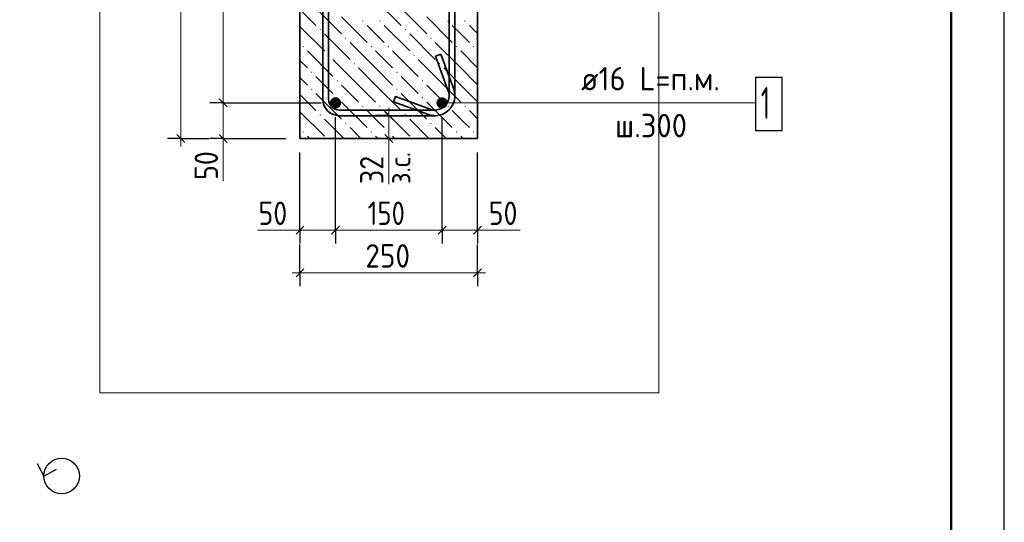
# Model space of a CAD drawing. Header units: millimetres. Extents: x 0 to 42000, y 0 to 29700.
# Tile 26 of 30: x 32758 to 42000, y 16597 to 21314. Entities that reach past the tile are written whole.
import ezdxf

# ---------------------------------------------------------------- set-up
doc = ezdxf.new("R2010")
doc.units = ezdxf.units.MM
doc.linetypes.add('______2', pattern=[270, 200, -70])
for name, color, linetype, lineweight in [('S1 Продольная арматура', 52, 'Continuous', 25), ('Standard', 7, 'Continuous', 25), ('Позиционная метка линия выноска', 7, 'Continuous', 13), ('Размерная выноска', 7, 'Continuous', 13), ('Хомут', 52, 'Continuous', 25)]:
    doc.layers.add(name, color=color, linetype=linetype, lineweight=lineweight)
doc.layers.add('ЖБ Пилон', color=7, linetype='______2', lineweight=13, true_color=0xa0a0a0)
doc.styles.add('ISOCPEUR', font='txt')

msp = doc.modelspace()

# ---------------------------------------------------------------- hatches: boundary and pattern name
at = {"layer": 'S1 Продольная арматура', "linetype": 'Continuous', "lineweight": 18, "transparency": 33554687}
for points in [[(35775.6, 20533.3), (35771.6, 20553.8), (35760, 20571.1), (35742.7, 20582.6), (35722.3, 20586.7), (35701.9, 20582.6), (35684.6, 20571.1), (35673, 20553.8), (35669, 20533.3), (35673, 20512.9), (35684.6, 20495.6), (35701.9, 20484.1), (35722.3, 20480), (35742.7, 20484.1), (35760, 20495.6), (35771.6, 20512.9)], [(35775.6, 20533.3), (35771.6, 20553.8), (35760, 20571.1), (35742.7, 20582.6), (35722.3, 20586.7), (35701.9, 20582.6), (35684.6, 20571.1), (35673, 20553.8), (35669, 20533.3), (35673, 20512.9), (35684.6, 20495.6), (35701.9, 20484.1), (35722.3, 20480), (35742.7, 20484.1), (35760, 20495.6), (35771.6, 20512.9)], [(36775.6, 20533.3), (36771.6, 20553.8), (36760, 20571.1), (36742.7, 20582.6), (36722.3, 20586.7), (36701.9, 20582.6), (36684.6, 20571.1), (36673, 20553.8), (36669, 20533.3), (36673, 20512.9), (36684.6, 20495.6), (36701.9, 20484.1), (36722.3, 20480), (36742.7, 20484.1), (36760, 20495.6), (36771.6, 20512.9)], [(36775.6, 20533.3), (36771.6, 20553.8), (36760, 20571.1), (36742.7, 20582.6), (36722.3, 20586.7), (36701.9, 20582.6), (36684.6, 20571.1), (36673, 20553.8), (36669, 20533.3), (36673, 20512.9), (36684.6, 20495.6), (36701.9, 20484.1), (36722.3, 20480), (36742.7, 20484.1), (36760, 20495.6), (36771.6, 20512.9)]]:
    msp.add_hatch(color=7, dxfattribs=at).paths.add_polyline_path(points)
at = {"layer": 'ЖБ Пилон', "linetype": 'Continuous', "lineweight": 18, "transparency": 33554687}
for points in [[(35972.2, 21301.1), (35978.7, 21307.6), (35985.2, 21301.1), (35978.7, 21294.6)], [(36132.2, 21301.1), (36138.7, 21307.6), (36145.2, 21301.1), (36138.7, 21294.6)], [(36772.2, 21301.1), (36778.7, 21307.6), (36785.2, 21301.1), (36778.7, 21294.6)], [(36932.2, 21301.1), (36938.7, 21307.6), (36945.2, 21301.1), (36938.7, 21294.6)], [(35572.2, 21221.1), (35578.7, 21227.6), (35585.2, 21221.1), (35578.7, 21214.6)], [(36372.2, 21221.1), (36378.7, 21227.6), (36385.2, 21221.1), (36378.7, 21214.6)], [(35812.2, 21141.1), (35818.7, 21147.6), (35825.2, 21141.1), (35818.7, 21134.6)], [(36612.2, 21141.1), (36618.7, 21147.6), (36625.2, 21141.1), (36618.7, 21134.6)], [(35412.2, 21061.1), (35418.7, 21067.6), (35425.2, 21061.1), (35418.7, 21054.6)], [(35652.2, 20981.1), (35658.7, 20987.6), (35665.2, 20981.1), (35658.7, 20974.6)], [(36052.2, 21061.1), (36058.7, 21067.6), (36065.2, 21061.1), (36058.7, 21054.6)], [(36212.2, 21061.1), (36218.7, 21067.6), (36225.2, 21061.1), (36218.7, 21054.6)], [(36452.2, 20981.1), (36458.7, 20987.6), (36465.2, 20981.1), (36458.7, 20974.6)], [(36852.2, 21061.1), (36858.7, 21067.6), (36865.2, 21061.1), (36858.7, 21054.6)], [(37012.2, 21061.1), (37018.7, 21067.6), (37025.2, 21061.1), (37018.7, 21054.6)], [(35892.2, 20901.1), (35898.7, 20907.6), (35905.2, 20901.1), (35898.7, 20894.6)], [(36692.2, 20901.1), (36698.7, 20907.6), (36705.2, 20901.1), (36698.7, 20894.6)], [(35492.2, 20821.1), (35498.7, 20827.6), (35505.2, 20821.1), (35498.7, 20814.6)], [(36292.2, 20821.1), (36298.7, 20827.6), (36305.2, 20821.1), (36298.7, 20814.6)], [(35732.2, 20741.1), (35738.7, 20747.6), (35745.2, 20741.1), (35738.7, 20734.6)], [(36532.2, 20741.1), (36538.7, 20747.6), (36545.2, 20741.1), (36538.7, 20734.6)], [(35492.2, 20661.1), (35498.7, 20667.6), (35505.2, 20661.1), (35498.7, 20654.6)], [(36292.2, 20661.1), (36298.7, 20667.6), (36305.2, 20661.1), (36298.7, 20654.6)], [(35732.2, 20581.1), (35738.7, 20587.6), (35745.2, 20581.1), (35738.7, 20574.6)], [(36532.2, 20581.1), (36538.7, 20587.6), (36545.2, 20581.1), (36538.7, 20574.6)], [(35572.2, 20421.1), (35578.7, 20427.6), (35585.2, 20421.1), (35578.7, 20414.6)], [(35972.2, 20501.1), (35978.7, 20507.6), (35985.2, 20501.1), (35978.7, 20494.6)], [(36132.2, 20501.1), (36138.7, 20507.6), (36145.2, 20501.1), (36138.7, 20494.6)], [(36372.2, 20421.1), (36378.7, 20427.6), (36385.2, 20421.1), (36378.7, 20414.6)], [(36772.2, 20501.1), (36778.7, 20507.6), (36785.2, 20501.1), (36778.7, 20494.6)], [(36932.2, 20501.1), (36938.7, 20507.6), (36945.2, 20501.1), (36938.7, 20494.6)], [(35812.2, 20341.1), (35818.7, 20347.6), (35825.2, 20341.1), (35818.7, 20334.6)], [(36612.2, 20341.1), (36618.7, 20347.6), (36625.2, 20341.1), (36618.7, 20334.6)], [(35412.2, 20261.1), (35418.7, 20267.6), (35425.2, 20261.1), (35418.7, 20254.6)], [(36052.2, 20261.1), (36058.7, 20267.6), (36065.2, 20261.1), (36058.7, 20254.6)], [(36212.2, 20261.1), (36218.7, 20267.6), (36225.2, 20261.1), (36218.7, 20254.6)], [(36852.2, 20261.1), (36858.7, 20267.6), (36865.2, 20261.1), (36858.7, 20254.6)], [(37012.2, 20261.1), (37018.7, 20267.6), (37025.2, 20261.1), (37018.7, 20254.6)]]:
    msp.add_hatch(color=7, dxfattribs=at).paths.add_polyline_path(points, flags=16)

# ---------------------------------------------------------------- linework, layer by layer
at = {"layer": 'S1 Продольная арматура', "color": 7, "linetype": 'Continuous', "lineweight": 25, "transparency": 33554687}
msp.add_lwpolyline([(39665.6, 20273.3), (39915.7, 20273.3), (39915.7, 20773.3), (39665.6, 20773.3), (39665.6, 20273.3)], dxfattribs=at)
at = {"layer": 'Standard', "color": 254, "linetype": 'Continuous', "lineweight": 18, "true_color": 0xc4c4ff, "transparency": 33554687}
msp.add_line((33510.6, 29200), (33510.6, 17810.9), dxfattribs=at)
at = {"layer": 'Standard', "color": 7, "linetype": 'Continuous', "lineweight": 35, "transparency": 33554687}
for p, q in [((41500, 27600), (41500, 20500)), ((41500, 27200), (41500, 20100))]:
    msp.add_line(p, q, dxfattribs=at)
at = {"layer": 'Standard', "color": 7, "linetype": 'Continuous', "lineweight": 13, "transparency": 33554687}
for p, q in [((34669, 22533.3), (34669, 20533.3)), ((34669, 20533.3), (34669, 20200)), ((36222.3, 20413.6), (36222.3, 20488.6)), ((36222.3, 20413.6), (36222.3, 20200)), ((34269, 20200), (34269, 20125)), ((34669, 20200), (34669, 20125)), ((36222.3, 20200), (36222.3, 20125)), ((35389, 19337.5), (35314, 19337.5)), ((35389, 19337.5), (35722.3, 19337.5)), ((35722.3, 19337.5), (36722.3, 19337.5)), ((36722.3, 19337.5), (37055.6, 19337.5)), ((37055.6, 19337.5), (37130.6, 19337.5)), ((35389, 18937.5), (35314, 18937.5)), ((35389, 18937.5), (37055.6, 18937.5)), ((37055.6, 18937.5), (37130.6, 18937.5))]:
    msp.add_line(p, q, dxfattribs=at)
at = {"layer": 'Standard', "color": 7, "linetype": 'Continuous', "lineweight": -3, "transparency": 33554687}
for p, q in [((34669, 20533.3), (34544, 20533.3)), ((34669, 20533.3), (34794, 20533.3)), ((34669, 20533.3), (35589, 20533.3)), ((36222.3, 20413.6), (36097.3, 20413.6)), ((36222.3, 20413.6), (36347.3, 20413.6)), ((34269, 20200), (34144, 20200)), ((34269, 20200), (34394, 20200)), ((34269, 20200), (34535.7, 20200)), ((34669, 20200), (34544, 20200)), ((34669, 20200), (34794, 20200)), ((34669, 20200), (35255.6, 20200)), ((36222.3, 20200), (36097.3, 20200)), ((36222.3, 20200), (36347.3, 20200)), ((35389, 19337.5), (35389, 19462.5)), ((35722.3, 19337.5), (35722.3, 19462.5)), ((36722.3, 19337.5), (36722.3, 19462.5)), ((37055.6, 19337.5), (37055.6, 19462.5)), ((35389, 19337.5), (35389, 19212.5)), ((35722.3, 19337.5), (35722.3, 19212.5)), ((36722.3, 19337.5), (36722.3, 19212.5)), ((37055.6, 19337.5), (37055.6, 19212.5)), ((35389, 18937.5), (35389, 19204.1)), ((37055.6, 18937.5), (37055.6, 19204.1)), ((35389, 18937.5), (35389, 19062.5)), ((37055.6, 18937.5), (37055.6, 19062.5)), ((35389, 18937.5), (35389, 18812.5)), ((37055.6, 18937.5), (37055.6, 18812.5))]:
    msp.add_line(p, q, dxfattribs=at)
at = {"layer": 'Standard', "color": 7, "linetype": 'Continuous', "lineweight": 25, "transparency": 33554687}
for p, q in [((34631.5, 20570.8), (34706.5, 20495.8)), ((36184.8, 20451.1), (36259.8, 20376.1)), ((34231.5, 20237.5), (34306.5, 20162.5)), ((34631.5, 20237.5), (34706.5, 20162.5)), ((36184.8, 20237.5), (36259.8, 20162.5)), ((35351.5, 19300), (35426.5, 19375)), ((35684.8, 19300), (35759.8, 19375)), ((36684.8, 19300), (36759.8, 19375)), ((37018.1, 19300), (37093.1, 19375)), ((35351.5, 18900), (35426.5, 18975)), ((37018.1, 18900), (37093.1, 18975))]:
    msp.add_line(p, q, dxfattribs=at)
msp.add_lwpolyline([(0, 0), (42000, 0), (42000, 29700), (0, 29700), (0, 0)], close=True, dxfattribs=at)
at = {"layer": 'Standard', "color": 7, "linetype": 'Continuous', "lineweight": 50, "transparency": 33554687}
msp.add_lwpolyline([(2000, 29200), (41500, 29200), (41500, 500), (2000, 500), (2000, 29200)], close=True, dxfattribs=at)
at = {"layer": 'Standard', "color": 7, "linetype": 'Continuous', "lineweight": 13, "transparency": 33554687}
for points in [[(41500, 29200), (23000, 29200), (23000, 6000), (41500, 6000), (41500, 29200)], [(34269, 26866.7), (34269, 23180.8), (34269, 23180.8), (34269, 20200)]]:
    msp.add_lwpolyline(points, dxfattribs=at)
at = {"layer": 'Standard', "color": 254, "linetype": 'Continuous', "lineweight": 18, "true_color": 0xc4c4ff, "transparency": 33554687}
msp.add_lwpolyline([(33510.6, 17810.9), (38756.5, 17810.9), (38756.5, 29200)], dxfattribs=at)
at = {"layer": 'Standard', "color": 7, "linetype": 'Continuous', "lineweight": -3, "transparency": 33554687}
for points in [[(35722.3, 19337.5), (35722.3, 19354.5), (35722.3, 19354.5), (35722.3, 19354.5), (35722.3, 19354.5), (35722.3, 20400)], [(36722.3, 19337.5), (36722.3, 19354.5), (36722.3, 19354.5), (36722.3, 20400)], [(35389, 19337.5), (35389, 19354.5), (35389, 19354.5), (35389, 19354.5), (35389, 19354.5), (35389, 19992.1), (35389, 19992.1), (35389, 20066.7)], [(37055.6, 19337.5), (37055.6, 19354.5), (37055.6, 19354.5), (37055.6, 20066.7)]]:
    msp.add_lwpolyline(points, dxfattribs=at)
at = {"layer": 'Standard', "color": 7, "linetype": 'Continuous', "lineweight": 25, "transparency": 33554687}
msp.add_lwpolyline([(32921.5, 17148.3), (32985.2, 17031.2), (33102.3, 17094.9)], dxfattribs=at)
msp.add_circle((33151.9, 17031.2), 166.7, dxfattribs=at)
at = {"layer": 'ЖБ Пилон', "color": 7, "linetype": 'Continuous', "lineweight": 35, "transparency": 33554687}
for p, q in [((35389, 26866.7), (35389, 20200)), ((37055.6, 20200), (37055.6, 26866.7)), ((35389, 20200), (37055.6, 20200))]:
    msp.add_line(p, q, dxfattribs=at)
at = {"layer": 'ЖБ Пилон', "color": 9, "linetype": 'Continuous', "lineweight": 18, "true_color": 0xc7c7c7, "transparency": 33554687}
for p, q in [((36098.7, 21501.1), (36338.7, 21261.1)), ((35389, 21410.8), (35538.7, 21261.1)), ((35538.7, 21421.1), (35778.7, 21181.1)), ((36338.7, 21421.1), (36578.7, 21181.1)), ((35778.7, 21341.1), (36018.7, 21101.1)), ((36098.7, 21181.1), (36018.7, 21261.1)), ((36178.7, 21261.1), (36418.7, 21021.1)), ((36578.7, 21341.1), (36818.7, 21101.1)), ((36898.7, 21181.1), (36818.7, 21261.1)), ((36978.7, 21261.1), (37055.6, 21184.1)), ((35389, 21250.8), (35618.7, 21021.1)), ((35618.7, 21181.1), (35858.7, 20941.1)), ((36178.7, 21101.1), (36098.7, 21181.1)), ((36418.7, 21181.1), (36658.7, 20941.1)), ((36978.7, 21101.1), (36898.7, 21181.1)), ((36098.7, 20861.1), (35858.7, 21101.1)), ((36898.7, 20861.1), (36658.7, 21101.1)), ((35458.7, 21021.1), (35698.7, 20781.1)), ((36098.7, 21021.1), (36258.7, 20861.1)), ((36258.7, 21021.1), (36498.7, 20781.1)), ((36898.7, 21021.1), (37055.6, 20864.1)), ((35389, 20930.8), (35458.7, 20861.1)), ((35938.7, 20701.1), (35698.7, 20941.1)), ((36738.7, 20701.1), (36498.7, 20941.1)), ((35938.7, 20861.1), (36098.7, 20701.1)), ((36098.7, 20861.1), (36258.7, 20701.1)), ((36738.7, 20861.1), (36898.7, 20701.1)), ((36898.7, 20861.1), (37055.6, 20704.1)), ((35389, 20770.8), (35458.7, 20701.1)), ((35618.7, 20701.1), (35538.7, 20781.1)), ((36418.7, 20701.1), (36338.7, 20781.1)), ((35389, 20610.8), (35538.7, 20461.1)), ((35538.7, 20621.1), (35778.7, 20381.1)), ((35698.7, 20621.1), (35618.7, 20701.1)), ((35778.7, 20701.1), (35938.7, 20541.1)), ((35938.7, 20701.1), (36098.7, 20541.1)), ((36098.7, 20701.1), (36338.7, 20461.1)), ((36338.7, 20621.1), (36578.7, 20381.1)), ((36498.7, 20621.1), (36418.7, 20701.1)), ((36578.7, 20701.1), (36738.7, 20541.1)), ((36738.7, 20701.1), (36898.7, 20541.1)), ((36898.7, 20701.1), (37055.6, 20544.1)), ((35778.7, 20541.1), (36018.7, 20301.1)), ((36578.7, 20541.1), (36818.7, 20301.1)), ((35389, 20450.8), (35618.7, 20221.1)), ((36098.7, 20381.1), (36018.7, 20461.1)), ((36178.7, 20461.1), (36418.7, 20221.1)), ((36898.7, 20381.1), (36818.7, 20461.1)), ((36978.7, 20461.1), (37055.6, 20384.1)), ((35618.7, 20381.1), (35799.8, 20200)), ((36178.7, 20301.1), (36098.7, 20381.1)), ((36418.7, 20381.1), (36599.8, 20200)), ((36978.7, 20301.1), (36898.7, 20381.1)), ((35959.8, 20200), (35858.7, 20301.1)), ((36759.8, 20200), (36658.7, 20301.1)), ((35458.7, 20221.1), (35479.8, 20200)), ((36098.7, 20221.1), (36119.8, 20200)), ((36258.7, 20221.1), (36279.8, 20200)), ((36898.7, 20221.1), (36919.8, 20200))]:
    msp.add_line(p, q, dxfattribs=at)
at = {"layer": 'Позиционная метка линия выноска', "color": 7, "linetype": 'Continuous', "lineweight": 13, "transparency": 33554687}
msp.add_line((36722.3, 20533.3), (39665.6, 20533.3), dxfattribs=at)
at = {"layer": 'Размерная выноска', "color": 7, "linetype": 'Continuous', "lineweight": 13, "transparency": 33554687}
for p, q in [((34669, 20200), (34669, 19800)), ((36222.3, 20200), (36222.3, 19769.8)), ((35389, 19337.5), (34989, 19337.5)), ((37455.6, 19337.5), (37055.6, 19337.5))]:
    msp.add_line(p, q, dxfattribs=at)
at = {"layer": 'Хомут', "color": 7, "linetype": 'Continuous', "lineweight": 35, "transparency": 33554687}
for points in [[(36712.5, 20989.6), (36831.7, 20662), (36834.1, 20654.8), (36836.2, 20647.4), (36838, 20640), (36839.5, 20632.4), (36840.7, 20624.8), (36841.5, 20617.2), (36842.1, 20609.5), (36842.3, 20602), (36842.3, 20591.2), (36837.8, 20558.7), (36826.6, 20524.8), (36809.2, 20493.6), (36787.7, 20467.9), (36762, 20446.5), (36730.9, 20429), (36697, 20417.9), (36664.5, 20413.3), (35752.1, 20413.3), (35724.8, 20417.1), (35696.2, 20426.6), (35670, 20441.3), (35648.3, 20459.4), (35630.2, 20481), (35615.5, 20507.3), (35606.1, 20535.8), (35602.3, 20563.1), (35602.3, 24503.5)], [(36712.5, 20989.6), (36831.7, 20662), (36834.1, 20654.8), (36836.2, 20647.4), (36838, 20640), (36839.5, 20632.4), (36840.7, 20624.8), (36841.5, 20617.2), (36842.1, 20609.5), (36842.3, 20602), (36842.3, 20591.2), (36837.8, 20558.7), (36826.6, 20524.8), (36809.2, 20493.6), (36787.7, 20467.9), (36762, 20446.5), (36730.9, 20429), (36697, 20417.9), (36664.5, 20413.3), (35752.1, 20413.3), (35724.8, 20417.1), (35696.2, 20426.6), (35670, 20441.3), (35648.3, 20459.4), (35630.2, 20481), (35615.5, 20507.3), (35606.1, 20535.8), (35602.3, 20563.1), (35602.3, 24503.5)], [(36712.5, 20989.6), (36831.7, 20662), (36834.1, 20654.8), (36836.2, 20647.4), (36838, 20640), (36839.5, 20632.4), (36840.7, 20624.8), (36841.5, 20617.2), (36842.1, 20609.5), (36842.3, 20602), (36842.3, 20591.2), (36837.8, 20558.7), (36826.6, 20524.8), (36809.2, 20493.6), (36787.7, 20467.9), (36762, 20446.5), (36730.9, 20429), (36697, 20417.9), (36664.5, 20413.3), (35752.1, 20413.3), (35724.8, 20417.1), (35696.2, 20426.6), (35670, 20441.3), (35648.3, 20459.4), (35630.2, 20481), (35615.5, 20507.3), (35606.1, 20535.8), (35602.3, 20563.1), (35602.3, 24503.5)], [(36712.5, 20989.6), (36831.7, 20662), (36834.1, 20654.8), (36836.2, 20647.4), (36838, 20640), (36839.5, 20632.4), (36840.7, 20624.8), (36841.5, 20617.2), (36842.1, 20609.5), (36842.3, 20602), (36842.3, 20591.2), (36837.8, 20558.7), (36826.6, 20524.8), (36809.2, 20493.6), (36787.7, 20467.9), (36762, 20446.5), (36730.9, 20429), (36697, 20417.9), (36664.5, 20413.3), (35752.1, 20413.3), (35724.8, 20417.1), (35696.2, 20426.6), (35670, 20441.3), (35648.3, 20459.4), (35630.2, 20481), (35615.5, 20507.3), (35606.1, 20535.8), (35602.3, 20563.1), (35602.3, 24503.5)], [(36712.5, 20989.6), (36831.7, 20662), (36834.1, 20654.8), (36836.2, 20647.4), (36838, 20640), (36839.5, 20632.4), (36840.7, 20624.8), (36841.5, 20617.2), (36842.1, 20609.5), (36842.3, 20602), (36842.3, 20591.2), (36837.8, 20558.7), (36826.6, 20524.8), (36809.2, 20493.6), (36787.7, 20467.9), (36762, 20446.5), (36730.9, 20429), (36697, 20417.9), (36664.5, 20413.3), (35752.1, 20413.3), (35724.8, 20417.1), (35696.2, 20426.6), (35670, 20441.3), (35648.3, 20459.4), (35630.2, 20481), (35615.5, 20507.3), (35606.1, 20535.8), (35602.3, 20563.1), (35602.3, 24503.5)], [(36712.5, 20989.6), (36831.7, 20662), (36834.1, 20654.8), (36836.2, 20647.4), (36838, 20640), (36839.5, 20632.4), (36840.7, 20624.8), (36841.5, 20617.2), (36842.1, 20609.5), (36842.3, 20602), (36842.3, 20591.2), (36837.8, 20558.7), (36826.6, 20524.8), (36809.2, 20493.6), (36787.7, 20467.9), (36762, 20446.5), (36730.9, 20429), (36697, 20417.9), (36664.5, 20413.3), (35752.1, 20413.3), (35724.8, 20417.1), (35696.2, 20426.6), (35670, 20441.3), (35648.3, 20459.4), (35630.2, 20481), (35615.5, 20507.3), (35606.1, 20535.8), (35602.3, 20563.1), (35602.3, 24503.5)], [(35655.6, 24499.9), (35655.6, 20566.8), (35658.3, 20547.9), (35664.6, 20528.8), (35674.3, 20511.4), (35686.2, 20497.2), (35700.4, 20485.4), (35717.8, 20475.6), (35736.9, 20469.3), (35755.8, 20466.7), (36660.8, 20466.7), (36684.9, 20470), (36709.3, 20478.1), (36731.7, 20490.6), (36749.9, 20505.8), (36765.1, 20524), (36777.6, 20546.4), (36785.6, 20570.8), (36789, 20594.9), (36789, 20601.1), (36788.8, 20606.8), (36788.4, 20612.3), (36787.8, 20617.7), (36787, 20623.2), (36785.9, 20628.5), (36784.6, 20633.9), (36783.1, 20639.2), (36781.3, 20644.5), (36662.4, 20971.4), (36712.5, 20989.6)], [(35655.6, 24499.9), (35655.6, 20566.8), (35658.3, 20547.9), (35664.6, 20528.8), (35674.3, 20511.4), (35686.2, 20497.2), (35700.4, 20485.4), (35717.8, 20475.6), (35736.9, 20469.3), (35755.8, 20466.7), (36660.8, 20466.7), (36684.9, 20470), (36709.3, 20478.1), (36731.7, 20490.6), (36749.9, 20505.8), (36765.1, 20524), (36777.6, 20546.4), (36785.6, 20570.8), (36789, 20594.9), (36789, 20601.1), (36788.8, 20606.8), (36788.4, 20612.3), (36787.8, 20617.7), (36787, 20623.2), (36785.9, 20628.5), (36784.6, 20633.9), (36783.1, 20639.2), (36781.3, 20644.5), (36662.4, 20971.4), (36712.5, 20989.6)], [(35655.6, 24499.9), (35655.6, 20566.8), (35658.3, 20547.9), (35664.6, 20528.8), (35674.3, 20511.4), (35686.2, 20497.2), (35700.4, 20485.4), (35717.8, 20475.6), (35736.9, 20469.3), (35755.8, 20466.7), (36660.8, 20466.7), (36684.9, 20470), (36709.3, 20478.1), (36731.7, 20490.6), (36749.9, 20505.8), (36765.1, 20524), (36777.6, 20546.4), (36785.6, 20570.8), (36789, 20594.9), (36789, 20601.1), (36788.8, 20606.8), (36788.4, 20612.3), (36787.8, 20617.7), (36787, 20623.2), (36785.9, 20628.5), (36784.6, 20633.9), (36783.1, 20639.2), (36781.3, 20644.5), (36662.4, 20971.4), (36712.5, 20989.6)], [(35655.6, 24499.9), (35655.6, 20566.8), (35658.3, 20547.9), (35664.6, 20528.8), (35674.3, 20511.4), (35686.2, 20497.2), (35700.4, 20485.4), (35717.8, 20475.6), (35736.9, 20469.3), (35755.8, 20466.7), (36660.8, 20466.7), (36684.9, 20470), (36709.3, 20478.1), (36731.7, 20490.6), (36749.9, 20505.8), (36765.1, 20524), (36777.6, 20546.4), (36785.6, 20570.8), (36789, 20594.9), (36789, 20601.1), (36788.8, 20606.8), (36788.4, 20612.3), (36787.8, 20617.7), (36787, 20623.2), (36785.9, 20628.5), (36784.6, 20633.9), (36783.1, 20639.2), (36781.3, 20644.5), (36662.4, 20971.4), (36712.5, 20989.6)], [(35655.6, 24499.9), (35655.6, 20566.8), (35658.3, 20547.9), (35664.6, 20528.8), (35674.3, 20511.4), (35686.2, 20497.2), (35700.4, 20485.4), (35717.8, 20475.6), (35736.9, 20469.3), (35755.8, 20466.7), (36660.8, 20466.7), (36684.9, 20470), (36709.3, 20478.1), (36731.7, 20490.6), (36749.9, 20505.8), (36765.1, 20524), (36777.6, 20546.4), (36785.6, 20570.8), (36789, 20594.9), (36789, 20601.1), (36788.8, 20606.8), (36788.4, 20612.3), (36787.8, 20617.7), (36787, 20623.2), (36785.9, 20628.5), (36784.6, 20633.9), (36783.1, 20639.2), (36781.3, 20644.5), (36662.4, 20971.4), (36712.5, 20989.6)], [(35655.6, 24499.9), (35655.6, 20566.8), (35658.3, 20547.9), (35664.6, 20528.8), (35674.3, 20511.4), (35686.2, 20497.2), (35700.4, 20485.4), (35717.8, 20475.6), (35736.9, 20469.3), (35755.8, 20466.7), (36660.8, 20466.7), (36684.9, 20470), (36709.3, 20478.1), (36731.7, 20490.6), (36749.9, 20505.8), (36765.1, 20524), (36777.6, 20546.4), (36785.6, 20570.8), (36789, 20594.9), (36789, 20601.1), (36788.8, 20606.8), (36788.4, 20612.3), (36787.8, 20617.7), (36787, 20623.2), (36785.9, 20628.5), (36784.6, 20633.9), (36783.1, 20639.2), (36781.3, 20644.5), (36662.4, 20971.4), (36712.5, 20989.6)], [(36842.3, 24503.5), (36842.3, 20591.2), (36837.8, 20558.7), (36826.6, 20524.8), (36809.2, 20493.6), (36787.7, 20467.9), (36762, 20446.5), (36730.9, 20429), (36697, 20417.9), (36664.5, 20413.3), (36653.7, 20413.3), (36646.1, 20413.6), (36638.5, 20414.1), (36630.8, 20415), (36623.2, 20416.2), (36615.7, 20417.7), (36608.2, 20419.5), (36600.8, 20421.6), (36593.7, 20423.9), (36266, 20543.2), (36284.3, 20593.3), (36611.1, 20474.3), (36616.5, 20472.6), (36621.8, 20471.1), (36627.1, 20469.8), (36632.5, 20468.7), (36637.9, 20467.9), (36643.4, 20467.2), (36648.9, 20466.9), (36654.5, 20466.7), (36660.8, 20466.7), (36684.9, 20470), (36709.3, 20478.1), (36731.7, 20490.6), (36749.9, 20505.8), (36765.1, 20524), (36777.6, 20546.4), (36785.6, 20570.8), (36789, 20594.9), (36789, 24499.9)], [(36842.3, 24503.5), (36842.3, 20591.2), (36837.8, 20558.7), (36826.6, 20524.8), (36809.2, 20493.6), (36787.7, 20467.9), (36762, 20446.5), (36730.9, 20429), (36697, 20417.9), (36664.5, 20413.3), (36653.7, 20413.3), (36646.1, 20413.6), (36638.5, 20414.1), (36630.8, 20415), (36623.2, 20416.2), (36615.7, 20417.7), (36608.2, 20419.5), (36600.8, 20421.6), (36593.7, 20423.9), (36266, 20543.2), (36284.3, 20593.3), (36611.1, 20474.3), (36616.5, 20472.6), (36621.8, 20471.1), (36627.1, 20469.8), (36632.5, 20468.7), (36637.9, 20467.9), (36643.4, 20467.2), (36648.9, 20466.9), (36654.5, 20466.7), (36660.8, 20466.7), (36684.9, 20470), (36709.3, 20478.1), (36731.7, 20490.6), (36749.9, 20505.8), (36765.1, 20524), (36777.6, 20546.4), (36785.6, 20570.8), (36789, 20594.9), (36789, 24499.9)], [(36842.3, 24503.5), (36842.3, 20591.2), (36837.8, 20558.7), (36826.6, 20524.8), (36809.2, 20493.6), (36787.7, 20467.9), (36762, 20446.5), (36730.9, 20429), (36697, 20417.9), (36664.5, 20413.3), (36653.7, 20413.3), (36646.1, 20413.6), (36638.5, 20414.1), (36630.8, 20415), (36623.2, 20416.2), (36615.7, 20417.7), (36608.2, 20419.5), (36600.8, 20421.6), (36593.7, 20423.9), (36266, 20543.2), (36284.3, 20593.3), (36611.1, 20474.3), (36616.5, 20472.6), (36621.8, 20471.1), (36627.1, 20469.8), (36632.5, 20468.7), (36637.9, 20467.9), (36643.4, 20467.2), (36648.9, 20466.9), (36654.5, 20466.7), (36660.8, 20466.7), (36684.9, 20470), (36709.3, 20478.1), (36731.7, 20490.6), (36749.9, 20505.8), (36765.1, 20524), (36777.6, 20546.4), (36785.6, 20570.8), (36789, 20594.9), (36789, 24499.9)], [(36842.3, 24503.5), (36842.3, 20591.2), (36837.8, 20558.7), (36826.6, 20524.8), (36809.2, 20493.6), (36787.7, 20467.9), (36762, 20446.5), (36730.9, 20429), (36697, 20417.9), (36664.5, 20413.3), (36653.7, 20413.3), (36646.1, 20413.6), (36638.5, 20414.1), (36630.8, 20415), (36623.2, 20416.2), (36615.7, 20417.7), (36608.2, 20419.5), (36600.8, 20421.6), (36593.7, 20423.9), (36266, 20543.2), (36284.3, 20593.3), (36611.1, 20474.3), (36616.5, 20472.6), (36621.8, 20471.1), (36627.1, 20469.8), (36632.5, 20468.7), (36637.9, 20467.9), (36643.4, 20467.2), (36648.9, 20466.9), (36654.5, 20466.7), (36660.8, 20466.7), (36684.9, 20470), (36709.3, 20478.1), (36731.7, 20490.6), (36749.9, 20505.8), (36765.1, 20524), (36777.6, 20546.4), (36785.6, 20570.8), (36789, 20594.9), (36789, 24499.9)], [(36842.3, 24503.5), (36842.3, 20591.2), (36837.8, 20558.7), (36826.6, 20524.8), (36809.2, 20493.6), (36787.7, 20467.9), (36762, 20446.5), (36730.9, 20429), (36697, 20417.9), (36664.5, 20413.3), (36653.7, 20413.3), (36646.1, 20413.6), (36638.5, 20414.1), (36630.8, 20415), (36623.2, 20416.2), (36615.7, 20417.7), (36608.2, 20419.5), (36600.8, 20421.6), (36593.7, 20423.9), (36266, 20543.2), (36284.3, 20593.3), (36611.1, 20474.3), (36616.5, 20472.6), (36621.8, 20471.1), (36627.1, 20469.8), (36632.5, 20468.7), (36637.9, 20467.9), (36643.4, 20467.2), (36648.9, 20466.9), (36654.5, 20466.7), (36660.8, 20466.7), (36684.9, 20470), (36709.3, 20478.1), (36731.7, 20490.6), (36749.9, 20505.8), (36765.1, 20524), (36777.6, 20546.4), (36785.6, 20570.8), (36789, 20594.9), (36789, 24499.9)], [(36842.3, 24503.5), (36842.3, 20591.2), (36837.8, 20558.7), (36826.6, 20524.8), (36809.2, 20493.6), (36787.7, 20467.9), (36762, 20446.5), (36730.9, 20429), (36697, 20417.9), (36664.5, 20413.3), (36653.7, 20413.3), (36646.1, 20413.6), (36638.5, 20414.1), (36630.8, 20415), (36623.2, 20416.2), (36615.7, 20417.7), (36608.2, 20419.5), (36600.8, 20421.6), (36593.7, 20423.9), (36266, 20543.2), (36284.3, 20593.3), (36611.1, 20474.3), (36616.5, 20472.6), (36621.8, 20471.1), (36627.1, 20469.8), (36632.5, 20468.7), (36637.9, 20467.9), (36643.4, 20467.2), (36648.9, 20466.9), (36654.5, 20466.7), (36660.8, 20466.7), (36684.9, 20470), (36709.3, 20478.1), (36731.7, 20490.6), (36749.9, 20505.8), (36765.1, 20524), (36777.6, 20546.4), (36785.6, 20570.8), (36789, 20594.9), (36789, 24499.9)]]:
    msp.add_lwpolyline(points, dxfattribs=at)

# ---------------------------------------------------------------- texts
at = {"layer": 'S1 Продольная арматура', "color": 7, "linetype": 'Continuous', "lineweight": 13, "transparency": 33554687, "attachment_point": 7, "style": 'ISOCPEUR'}
for s, insert, char_height, width in [('\\W0.94;ø16 L=п.м. ', (38026.3, 20650.7), 220, 1599.141), ('\\W0.56;1', (39715.7, 20383.3), 300, 233.324), ('\\W0.95;ш.300 ', (38345.3, 20210.7), 220, 962.122)]:
    msp.add_mtext(s, dxfattribs=dict(at, insert=insert, char_height=char_height, width=width))
at = {"layer": 'Standard', "color": 7, "linetype": 'Continuous', "lineweight": 25, "transparency": 33554687, "char_height": 220, "attachment_point": 7, "rotation": 90, "style": 'ISOCPEUR'}
for s, insert, width in [('\\W0.87;50', (34619, 19809.8), 403.924), ('\\W0.87;32', (36172.3, 19770.8), 403.932)]:
    msp.add_mtext(s, dxfattribs=dict(at, insert=insert, width=width))
at = {"layer": 'Standard', "color": 7, "linetype": 'Continuous', "lineweight": 18, "transparency": 33554687, "insert": (36425.5, 19771.7), "char_height": 200, "width": 459.949, "attachment_point": 7, "rotation": 90, "style": 'ISOCPEUR'}
msp.add_mtext('\\W0.90;з.с.', dxfattribs=at)
at = {"layer": 'Standard', "color": 7, "linetype": 'Continuous', "lineweight": 25, "transparency": 33554687, "char_height": 220, "attachment_point": 7, "style": 'ISOCPEUR'}
for s, insert, width in [('\\W0.87;50', (34998.8, 19387.5), 403.932), ('\\W0.83;150', (36024.3, 19387.5), 508.571), ('\\W0.87;50', (37159.8, 19387.5), 403.924), ('\\W0.91;250', (36002.3, 18987.5), 561.996)]:
    msp.add_mtext(s, dxfattribs=dict(at, insert=insert, width=width))

doc.saveas('drawing.dxf')
